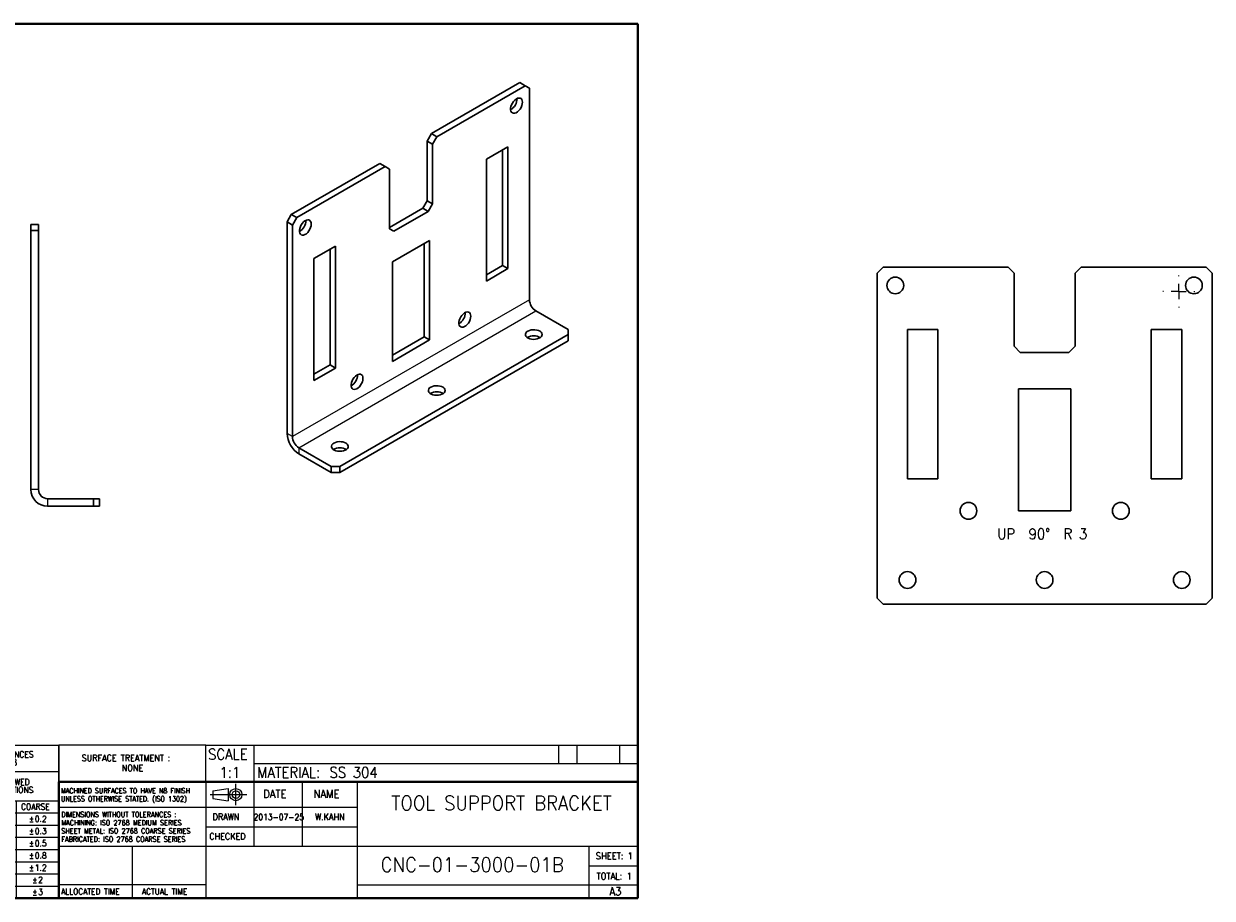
# Model space of a CAD drawing. Header units: millimetres. Extents: x 15 to 603, y 5 to 292.
# Tile 2 of 2: x 213 to 603, y 5 to 292. Entities that reach past the tile are written whole.
import ezdxf

# ---------------------------------------------------------------- set-up
doc = ezdxf.new("R2010")
doc.units = ezdxf.units.MM
doc.linetypes.add('CENTERX2', pattern=[100, 64, -12, 12, -12])
doc.layers.get('0').update_dxf_attribs({"true_color": 0xffffff})
doc.styles.add('textstyle0', font='standard')
doc.styles.add('textstyle1', font='standard')
doc.styles.add('textstyle10', font='standard')
doc.styles.add('textstyle11', font='standard')
doc.styles.add('textstyle12', font='standard')
doc.styles.add('textstyle13', font='standard')
doc.styles.add('textstyle14', font='standard')
doc.styles.add('textstyle15', font='standard')
doc.styles.add('textstyle16', font='standard')
doc.styles.add('textstyle17', font='standard')
doc.styles.add('textstyle18', font='standard')
doc.styles.add('textstyle19', font='standard')
doc.styles.add('textstyle2', font='standard')
doc.styles.add('textstyle20', font='standard')
doc.styles.add('textstyle21', font='standard')
doc.styles.add('textstyle22', font='standard')
doc.styles.add('textstyle23', font='standard')
doc.styles.add('textstyle24', font='standard')
doc.styles.add('textstyle25', font='standard')
doc.styles.add('textstyle26', font='standard')
doc.styles.add('textstyle27', font='standard')
doc.styles.add('textstyle28', font='standard')
doc.styles.add('textstyle29', font='standard')
doc.styles.add('textstyle3', font='standard')
doc.styles.add('textstyle30', font='standard')
doc.styles.add('textstyle31', font='standard')
doc.styles.add('textstyle32', font='standard')
doc.styles.add('textstyle33', font='standard')
doc.styles.add('textstyle34', font='standard')
doc.styles.add('textstyle35', font='standard')
doc.styles.add('textstyle36', font='standard')
doc.styles.add('textstyle37', font='standard')
doc.styles.add('textstyle38', font='standard')
doc.styles.add('textstyle39', font='standard')
doc.styles.add('textstyle4', font='standard')
doc.styles.add('textstyle40', font='standard')
doc.styles.add('textstyle41', font='standard')
doc.styles.add('textstyle42', font='standard')
doc.styles.add('textstyle43', font='standard')
doc.styles.add('textstyle44', font='standard')
doc.styles.add('textstyle45', font='standard')
doc.styles.add('textstyle46', font='standard')
doc.styles.add('textstyle47', font='standard')
doc.styles.add('textstyle48', font='standard')
doc.styles.add('textstyle5', font='standard')
doc.styles.add('textstyle6', font='standard')
doc.styles.add('textstyle7', font='standard')
doc.styles.add('textstyle75', font='standard')
doc.styles.add('textstyle76', font='standard')
doc.styles.add('textstyle77', font='standard')
doc.styles.add('textstyle78', font='standard')
doc.styles.add('textstyle79', font='standard')
doc.styles.add('textstyle8', font='standard')
doc.styles.add('textstyle80', font='standard')
doc.styles.add('textstyle81', font='standard')
doc.styles.add('textstyle82', font='standard')
doc.styles.add('textstyle83', font='standard')
doc.styles.add('textstyle84', font='standard')
doc.styles.add('textstyle85', font='standard')
doc.styles.add('textstyle86', font='standard')
doc.styles.add('textstyle87', font='standard')
doc.styles.add('textstyle88', font='standard')
doc.styles.add('textstyle89', font='standard')
doc.styles.add('textstyle9', font='standard')
doc.styles.add('textstyle90', font='standard')
doc.styles.add('textstyle91', font='standard')
doc.styles.add('textstyle92', font='standard')
doc.styles.add('textstyle93', font='standard')
doc.styles.add('textstyle94', font='standard')

# ---------------------------------------------------------------- blocks, each defined once
blk = doc.blocks.new('SW_NOTE_0')
at = {"color": 0, "linetype": 'Continuous', "lineweight": 0, "char_height": 1.7, "attachment_point": 1}
for s, insert, style in [('DIMENSIONS WITHOUT TOLERANCES :', (0, 2.19), 'textstyle0'), ('SHEET METAL: ISO 2768 COARSE SERIES', (0, -3.21), 'textstyle2'), ('MACHINING: ISO 2768 MEDIUM SERIES', (0, -0.51), 'textstyle1'), ('FABRICATED: ISO 2768 COARSE SERIES', (0, -5.91), 'textstyle3')]:
    blk.add_mtext(s, dxfattribs=dict(at, insert=insert, style=style))
blk = doc.blocks.new('SW_NOTE_1')
at = {"color": 0, "linetype": 'Continuous', "lineweight": 0, "char_height": 1.67, "attachment_point": 1}
for s, insert, style in [('MACHINED SURFACES TO HAVE N8 FINISH', (0, 2.15), 'textstyle4'), ('UNLESS OTHERWISE STATED. (ISO 1302)', (0, -0.52), 'textstyle5')]:
    blk.add_mtext(s, dxfattribs=dict(at, insert=insert, style=style))
blk = doc.blocks.new('SW_TABLEANNOTATION_0')
at = {"color": 0, "linetype": 'Continuous', "lineweight": 0}
for p, q in [((0, 0), (0, -50.13)), ((56, 0), (0, 0)), ((56, -50.13), (56, 0)), ((0, -8.5), (56, -8.5)), ((28, -8.5), (28, -50.13)), ((0, -18.12), (56, -18.12)), ((42, -18.12), (42, -50.13)), ((0, -22.13), (56, -22.13)), ((0, -26.13), (56, -26.13)), ((0, -30.13), (56, -30.13)), ((0, -34.12), (56, -34.12)), ((0, -38.13), (56, -38.13)), ((0, -42.13), (56, -42.13)), ((0, -46.13), (56, -46.13)), ((0, -50.13), (56, -50.13))]:
    blk.add_line(p, q, dxfattribs=at)
at = {"color": 0, "linetype": 'Continuous', "lineweight": 0, "char_height": 2, "attachment_point": 1}
for s, insert, style in [('DIMENSIONS WITHOUT TOLERANCES', (5.31, -1.92), 'textstyle6'), ('INDICATION TO ISO 2768', (12.42, -4.51), 'textstyle7'), ('NOMINAL', (7.74, -10.99), 'textstyle8'), ('ALLOWED', (35.64, -10.99), 'textstyle10'), ('DIMENSIONS', (6.01, -13.57), 'textstyle9'), ('VARIATIONS', (34.3, -13.57), 'textstyle11'), ('MEDIUM', (29.67, -19.09), 'textstyle12'), ('COARSE', (43.58, -19.09), 'textstyle13'), ('0.5 TO 3', (0.5, -23.09), 'textstyle14'), ('%%p', (32.2, -23.09), 'textstyle15'), ('0.1', (34.11, -23.09), 'textstyle16'), ('%%p', (46.2, -23.09), 'textstyle17'), ('0.2', (48.11, -23.09), 'textstyle18'), ('OVER 3 TO 6', (0.5, -27.09), 'textstyle19'), ('%%p', (32.2, -27.09), 'textstyle20'), ('0.1', (34.11, -27.09), 'textstyle21'), ('%%p', (46.2, -27.09), 'textstyle22'), ('0.3', (48.11, -27.09), 'textstyle23'), ('OVER 6 TO 30', (0.5, -31.09), 'textstyle24'), ('%%p', (32.2, -31.09), 'textstyle25'), ('0.2', (34.11, -31.09), 'textstyle26'), ('%%p', (46.2, -31.09), 'textstyle27'), ('0.5', (48.11, -31.09), 'textstyle28'), ('OVER 30 TO 120', (0.5, -35.09), 'textstyle29'), ('%%p', (32.2, -35.09), 'textstyle30'), ('0.3', (34.11, -35.09), 'textstyle31'), ('%%p', (46.2, -35.09), 'textstyle32'), ('0.8', (48.11, -35.09), 'textstyle33'), ('%%p', (32.2, -39.09), 'textstyle35'), ('%%p', (46.2, -39.09), 'textstyle37'), ('OVER 120 TO 400', (0.5, -39.09), 'textstyle34'), ('0.5', (34.11, -39.09), 'textstyle36'), ('1.2', (48.11, -39.09), 'textstyle38'), ('OVER 400 TO 1000', (0.5, -43.09), 'textstyle39'), ('%%p', (32.2, -43.09), 'textstyle40'), ('0.8', (34.11, -43.09), 'textstyle41'), ('%%p', (47.31, -43.09), 'textstyle42'), ('2', (49.21, -43.09), 'textstyle43'), ('OVER 1000 TO 2000', (0.5, -47.09), 'textstyle44'), ('%%p', (32.2, -47.09), 'textstyle45'), ('1.2', (34.11, -47.09), 'textstyle46'), ('%%p', (47.31, -47.09), 'textstyle47'), ('3', (49.21, -47.09), 'textstyle48')]:
    blk.add_mtext(s, dxfattribs=dict(at, insert=insert, style=style))
blk = doc.blocks.new('SW_CENTERMARKSYMBOL_0')
at = {"color": 0, "linetype": 'Continuous', "lineweight": 0}
for p, q in [((0, 5), (0, 5.25)), ((-5, 0), (-5.25, 0)), ((0, 0), (-2.5, 0)), ((0, 0), (0, 2.5)), ((0, 0), (2.5, 0)), ((0, 0), (0, -2.5)), ((5, 0), (5.25, 0)), ((0, -5), (0, -5.25))]:
    blk.add_line(p, q, dxfattribs=at)

msp = doc.modelspace()

# ---------------------------------------------------------------- linework, layer by layer
at = {"color": 7, "linetype": 'Continuous', "lineweight": 40, "true_color": 0xffffff}
for p, q in [((415, 292), (15, 292)), ((415, 5), (415, 292)), ((415, 43.25), (225, 43.25)), ((225, 43.25), (225, 5)), ((15, 5), (415, 5))]:
    msp.add_line(p, q, dxfattribs=at)
at = {"color": 7, "linetype": 'Continuous', "lineweight": 30, "true_color": 0xffffff}
for p, q in [((376.238, 272.681), (347.246, 255.945)), ((378.005, 271.66), (349.014, 254.924)), ((378.005, 271.66), (376.238, 272.681)), ((378.005, 271.66), (379.42, 270.844)), ((379.42, 201.438), (379.42, 270.844)), ((345.832, 253.495), (347.246, 255.945)), ((347.6, 252.475), (345.832, 253.495)), ((345.832, 253.495), (345.832, 233.898)), ((349.014, 254.924), (347.246, 255.945)), ((347.6, 252.475), (349.014, 254.924)), ((347.6, 252.475), (347.6, 232.878)), ((365.277, 247.574), (372.349, 251.656)), ((370.581, 250.635), (370.581, 212.666)), ((372.349, 251.656), (372.349, 211.645)), ((330.276, 246.148), (301.284, 229.411)), ((332.043, 245.127), (330.276, 246.148)), ((365.277, 207.563), (365.277, 247.574)), ((332.043, 245.127), (303.052, 228.391)), ((332.043, 245.127), (333.458, 244.311)), ((333.458, 224.714), (333.458, 244.311)), ((344.418, 231.449), (333.458, 225.122)), ((346.186, 230.428), (334.872, 223.897)), ((344.418, 231.449), (345.832, 233.898)), ((346.186, 230.428), (344.418, 231.449)), ((347.6, 232.878), (345.832, 233.898)), ((346.186, 230.428), (347.6, 232.878)), ((299.87, 226.962), (301.284, 229.411)), ((301.638, 225.941), (299.87, 226.962)), ((299.87, 226.962), (299.87, 157.556)), ((303.052, 228.391), (301.284, 229.411)), ((301.638, 225.941), (303.052, 228.391)), ((218.322, 226.132), (215.822, 226.132)), ((215.822, 224.132), (215.822, 226.132)), ((218.322, 224.132), (215.822, 224.132)), ((215.822, 224.132), (215.822, 139.132)), ((218.322, 224.132), (218.322, 226.132)), ((218.322, 224.132), (218.322, 139.132)), ((301.638, 225.941), (301.638, 156.535)), ((333.458, 224.714), (334.872, 223.897)), ((308.709, 214.917), (315.78, 218.999)), ((315.78, 218.999), (315.78, 178.989)), ((334.448, 213.853), (346.61, 220.875)), ((344.842, 219.854), (344.842, 189.233)), ((346.61, 220.875), (346.61, 188.213)), ((308.709, 174.907), (308.709, 214.917)), ((314.012, 180.009), (314.012, 217.979)), ((334.448, 181.192), (334.448, 213.853)), ((370.581, 212.666), (365.277, 209.604)), ((372.349, 211.645), (365.277, 207.563)), ((372.349, 211.645), (370.581, 212.666)), ((495.463, 212.135), (493.463, 210.135)), ((495.463, 212.135), (536.463, 212.135)), ((538.463, 210.135), (536.463, 212.135)), ((560.463, 212.135), (558.463, 210.135)), ((560.463, 212.135), (601.463, 212.135)), ((603.463, 210.135), (601.463, 212.135)), ((493.463, 103.459), (493.463, 210.135)), ((538.463, 210.135), (538.463, 186.135)), ((558.463, 186.135), (558.463, 210.135)), ((603.463, 210.135), (603.463, 103.459)), ((392.148, 191.641), (381.541, 197.764)), ((392.148, 190.008), (392.148, 191.641)), ((513.463, 191.635), (503.463, 191.635)), ((503.463, 191.635), (503.463, 142.635)), ((513.463, 142.635), (513.463, 191.635)), ((583.463, 142.635), (583.463, 191.635)), ((583.463, 191.635), (593.463, 191.635)), ((593.463, 191.635), (593.463, 142.635)), ((317.194, 146.738), (392.148, 190.008)), ((317.194, 144.697), (392.148, 187.966)), ((344.842, 189.233), (334.448, 183.233)), ((346.61, 188.213), (334.448, 181.192)), ((346.61, 188.213), (344.842, 189.233)), ((392.148, 187.966), (392.148, 190.008)), ((540.463, 184.135), (538.463, 186.135)), ((540.463, 184.135), (556.463, 184.135)), ((558.463, 186.135), (556.463, 184.135)), ((308.709, 176.948), (314.012, 180.009)), ((314.012, 180.009), (315.78, 178.989)), ((315.78, 178.989), (308.709, 174.907)), ((557.063, 172.135), (539.863, 172.135)), ((539.863, 172.135), (539.863, 132.135)), ((557.063, 132.135), (557.063, 172.135)), ((303.759, 152.861), (314.366, 146.738)), ((303.759, 150.82), (314.366, 144.697)), ((314.366, 146.738), (317.194, 146.738)), ((314.366, 144.697), (314.366, 146.738)), ((317.194, 144.697), (314.366, 144.697)), ((317.194, 146.738), (317.194, 144.697)), ((503.463, 142.635), (513.463, 142.635)), ((593.463, 142.635), (583.463, 142.635)), ((221.322, 136.132), (236.322, 136.132)), ((221.322, 133.632), (236.322, 133.632)), ((236.322, 133.632), (236.322, 136.132)), ((236.322, 136.132), (238.322, 136.132)), ((238.322, 133.632), (236.322, 133.632)), ((238.322, 136.132), (238.322, 133.632)), ((539.863, 132.135), (557.063, 132.135)), ((493.463, 103.459), (495.463, 101.459)), ((601.463, 101.459), (495.463, 101.459)), ((601.463, 101.459), (603.463, 103.459))]:
    msp.add_line(p, q, dxfattribs=at)
at = {"color": 8, "linetype": 'Continuous', "lineweight": 0, "true_color": 0x808080}
for p, q in [((379.42, 201.438), (301.638, 156.535)), ((303.759, 152.861), (381.541, 197.764)), ((301.638, 156.535), (299.87, 157.556)), ((303.759, 152.861), (303.759, 150.82)), ((218.322, 139.132), (215.822, 139.132)), ((221.322, 136.132), (221.322, 133.632))]:
    msp.add_line(p, q, dxfattribs=at)
at = {"color": 7, "linetype": 'Continuous', "lineweight": 0, "true_color": 0xffffff}
for p, q in [((273.2, 55.25), (225, 55.25)), ((225, 55.25), (225, 43.25)), ((273.2, 43.25), (273.2, 55.25)), ((273.2, 55.25), (322, 55.25)), ((289, 55.25), (289, 43.25)), ((322, 55.25), (415, 55.25)), ((389, 55.25), (389, 49.25)), ((395, 55.25), (395, 49.25)), ((409, 55.25), (409, 49.25)), ((289, 49.25), (415, 49.25)), ((225, 43.25), (225, 5)), ((273.2, 43.25), (273.2, 5)), ((289, 43.25), (289, 22)), ((305, 22), (305, 43.25)), ((323, 5), (323, 43.25)), ((275.58, 40.251), (280.58, 41.001)), ((275.58, 40.251), (275.58, 37.751)), ((280.58, 41.001), (280.58, 37.001)), ((275.58, 37.751), (280.58, 37.001)), ((273.2, 34.75), (225, 34.75)), ((323, 34.75), (273.2, 34.75)), ((323, 28.375), (273.2, 28.375)), ((273.2, 22), (225, 22)), ((249.1, 22), (249.1, 5)), ((323, 22), (273.2, 22)), ((415, 22), (323, 22)), ((399, 5), (399, 22)), ((399, 15.625), (415, 15.625)), ((225, 9.5), (273.2, 9.5)), ((415, 9.25), (323, 9.25))]:
    msp.add_line(p, q, dxfattribs=at)
at = {"color": 7, "linetype": 'CENTERX2', "lineweight": 0, "true_color": 0xffffff}
for p, q in [((274.655, 39), (286.664, 39)), ((283.08, 35.5), (283.08, 42.5))]:
    msp.add_line(p, q, dxfattribs=at)
at = {"color": 7, "linetype": 'Continuous', "lineweight": 30, "true_color": 0xffffff}
for points in [[(377.122, 266.251), (377.069, 266.739), (376.915, 267.139), (376.667, 267.432), (376.338, 267.6), (375.947, 267.635), (375.515, 267.535), (375.064, 267.305), (374.619, 266.958), (374.205, 266.512), (373.843, 265.991), (373.552, 265.424), (373.35, 264.842), (373.246, 264.274), (373.246, 263.753), (373.35, 263.306), (373.552, 262.957), (373.843, 262.725), (374.205, 262.622), (374.619, 262.655), (375.064, 262.821), (375.515, 263.112), (375.947, 263.511), (376.338, 263.998), (376.667, 264.545), (376.915, 265.124), (377.069, 265.703), (377.122, 266.251)], [(307.825, 226.247), (307.773, 226.735), (307.618, 227.135), (307.37, 227.428), (307.042, 227.596), (306.651, 227.631), (306.218, 227.531), (305.767, 227.301), (305.323, 226.954), (304.908, 226.508), (304.546, 225.987), (304.256, 225.42), (304.053, 224.838), (303.949, 224.27), (303.949, 223.749), (304.053, 223.302), (304.256, 222.953), (304.546, 222.721), (304.908, 222.618), (305.323, 222.651), (305.767, 222.817), (306.218, 223.108), (306.651, 223.507), (307.042, 223.994), (307.37, 224.541), (307.618, 225.12), (307.773, 225.699), (307.825, 226.247)], [(360.151, 196.03), (360.099, 196.518), (359.944, 196.918), (359.696, 197.211), (359.368, 197.379), (358.977, 197.414), (358.544, 197.314), (358.093, 197.084), (357.649, 196.737), (357.234, 196.291), (356.872, 195.77), (356.582, 195.204), (356.379, 194.621), (356.275, 194.053), (356.275, 193.532), (356.379, 193.085), (356.582, 192.736), (356.872, 192.504), (357.234, 192.402), (357.649, 192.434), (358.093, 192.601), (358.544, 192.891), (358.977, 193.29), (359.368, 193.777), (359.696, 194.324), (359.944, 194.903), (360.099, 195.482), (360.151, 196.03)], [(378.889, 191.13), (379.39, 191.359), (379.969, 191.515), (380.594, 191.589), (381.232, 191.579), (381.849, 191.483), (382.411, 191.308), (382.888, 191.063), (383.254, 190.761), (383.49, 190.419), (383.583, 190.054), (383.527, 189.687), (383.326, 189.337), (382.991, 189.023), (382.539, 188.762), (381.996, 188.569), (381.39, 188.453), (380.754, 188.421), (380.122, 188.474), (379.529, 188.61), (379.006, 188.822), (378.581, 189.097), (378.278, 189.422), (378.113, 189.778), (378.094, 190.146), (378.223, 190.507), (378.493, 190.841), (378.889, 191.13)], [(324.796, 175.62), (324.743, 176.107), (324.589, 176.508), (324.341, 176.801), (324.012, 176.969), (323.621, 177.004), (323.189, 176.904), (322.738, 176.674), (322.293, 176.327), (321.879, 175.881), (321.517, 175.36), (321.226, 174.793), (321.024, 174.21), (320.92, 173.643), (320.92, 173.122), (321.024, 172.674), (321.226, 172.326), (321.517, 172.094), (321.879, 171.991), (322.293, 172.024), (322.738, 172.19), (323.189, 172.481), (323.621, 172.88), (324.012, 173.366), (324.341, 173.914), (324.589, 174.493), (324.743, 175.072), (324.796, 175.62)], [(347.07, 172.761), (347.57, 172.99), (348.149, 173.146), (348.774, 173.22), (349.413, 173.209), (350.029, 173.114), (350.591, 172.939), (351.068, 172.694), (351.435, 172.392), (351.67, 172.049), (351.763, 171.685), (351.707, 171.318), (351.506, 170.968), (351.171, 170.654), (350.72, 170.393), (350.176, 170.2), (349.57, 170.084), (348.934, 170.052), (348.302, 170.105), (347.709, 170.241), (347.186, 170.453), (346.761, 170.728), (346.458, 171.052), (346.293, 171.408), (346.275, 171.777), (346.404, 172.138), (346.673, 172.472), (347.07, 172.761)], [(315.25, 154.392), (315.751, 154.621), (316.329, 154.776), (316.955, 154.851), (317.593, 154.84), (318.21, 154.745), (318.772, 154.57), (319.249, 154.325), (319.615, 154.023), (319.851, 153.68), (319.943, 153.316), (319.887, 152.948), (319.687, 152.598), (319.351, 152.285), (318.9, 152.024), (318.356, 151.831), (317.75, 151.715), (317.114, 151.682), (316.482, 151.736), (315.889, 151.872), (315.366, 152.083), (314.942, 152.359), (314.639, 152.683), (314.473, 153.039), (314.455, 153.408), (314.584, 153.769), (314.854, 154.103), (315.25, 154.392)]]:
    msp.add_lwpolyline(points, dxfattribs=at)
for centre in [(499.463, 206.135), (597.463, 206.135), (523.463, 132.135), (573.463, 132.135), (503.463, 109.459), (548.463, 109.459), (593.463, 109.459)]:
    msp.add_circle(centre, 2.75, dxfattribs=at)
at = {"color": 7, "linetype": 'Continuous', "lineweight": 0, "true_color": 0xffffff}
for radius in [2, 1.25]:
    msp.add_circle((283.08, 39.001), radius, dxfattribs=at)
at = {"color": 7, "linetype": 'Continuous', "lineweight": 30, "true_color": 0xffffff}
for centre, radius, start, end in [((371.249, 267.396), 4.098, 299.06959, 0.93579), ((301.952, 227.392), 4.098, 299.06959, 0.93579), ((384.025, 201.647), 4.61, 182.60548, 237.39452), ((354.278, 197.175), 4.098, 299.06959, 0.93579), ((380.834, 185.537), 4.042, 58.59218, 121.40782), ((318.923, 176.765), 4.098, 299.06959, 0.93579), ((349.014, 167.168), 4.042, 58.59218, 121.40782), ((308.278, 157.92), 8.416, 182.4763, 237.5237), ((306.244, 156.745), 4.61, 182.60548, 237.39452), ((317.194, 148.799), 4.042, 58.59218, 121.40782), ((221.322, 139.132), 5.5, 180, 270), ((221.322, 139.132), 3, 180, 270)]:
    msp.add_arc(centre, radius, start, end, dxfattribs=at)

# ---------------------------------------------------------------- block references
at = {"color": 7, "linetype": 'Continuous', "lineweight": 0, "true_color": 0xffffff}
for name, p in [('SW_CENTERMARKSYMBOL_0', (592.463, 204.135)), ('SW_TABLEANNOTATION_0', (169, 55.125)), ('SW_NOTE_1', (225.694, 38.967)), ('SW_NOTE_0', (225.8, 31.151))]:
    msp.add_blockref(name, p, dxfattribs=at)

# ---------------------------------------------------------------- texts
for s, insert, char_height, attachment_point, style in [('UP  90°  R 3', (547.695, 126.343), 3.5, 2, 'textstyle94'), ('SURFACE TREATMENT :', (232.49, 52.102), 2.11667, 1, 'textstyle93'), ('SCALE', (273.965, 54.021), 3.5, 1, 'textstyle79'), ('NONE', (249.163, 48.826), 2.1167, 2, 'textstyle90'), ('1:1', (281.125, 48.044), 3.5, 2, 'textstyle87'), ('MATERIAL:', (290.118, 48.056), 3.5, 1, 'textstyle92'), ('SS 304', (313.784, 48.048), 3.5, 1, 'textstyle86'), ('DATE', (292.024, 40.568), 2.6458, 1, 'textstyle75'), ('NAME', (308.538, 40.546), 2.6458, 1, 'textstyle76'), ('TOOL SUPPORT BRACKET', (370.284, 38.613), 4.7625, 2, 'textstyle81'), ('DRAWN', (275.456, 32.779), 2.1167, 1, 'textstyle77'), ('2013-07-25', (297.17, 32.669), 2, 2, 'textstyle82'), ('W.KAHN', (313.914, 32.761), 2.1167, 2, 'textstyle85'), ('CHECKED', (274.363, 26.373), 2.1167, 1, 'textstyle78'), ('SHEET: 1', (407.28, 19.981), 2.2, 2, 'textstyle83'), ('CNC-01-3000-01B', (360.637, 18.383), 4.7625, 2, 'textstyle80'), ('TOTAL: 1', (407.198, 13.37), 2.2, 2, 'textstyle91'), ('ALLOCATED TIME', (225.739, 8.178), 1.95, 1, 'textstyle88'), ('ACTUAL TIME', (252.275, 8.186), 1.95, 1, 'textstyle89'), ('A3', (407.62, 8.588), 2.6458, 2, 'textstyle84')]:
    msp.add_mtext(s, dxfattribs=dict(at, insert=insert, char_height=char_height, attachment_point=attachment_point, style=style))

doc.saveas('drawing.dxf')
